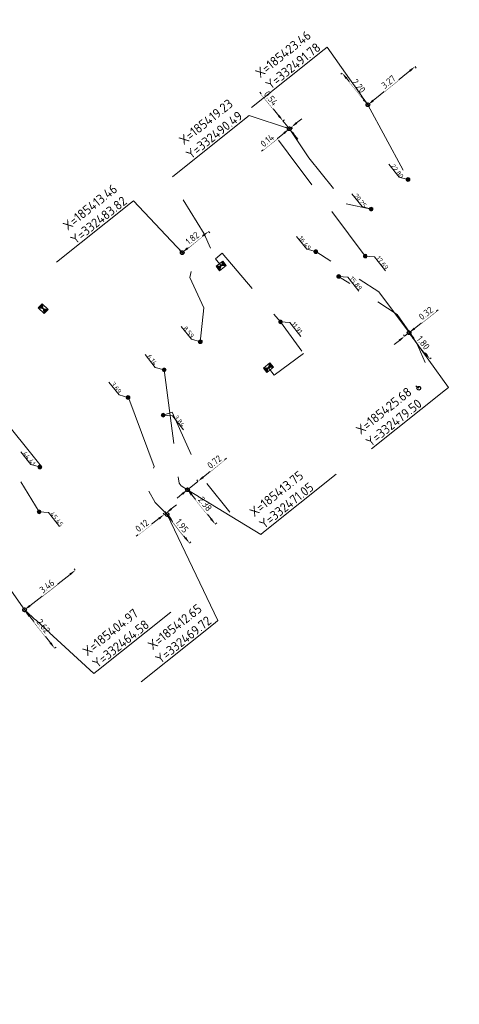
# Model space of a CAD drawing. Header units: inches. Extents: x 0 to 191500, y 0 to 342750.
# Tile 187 of 256: x 185405 to 185428, y 332443 to 332496. Entities that reach past the tile are written whole.
import ezdxf
from ezdxf import colors
from ezdxf.entities.mleader import LeaderData, LeaderLine
from ezdxf.math import Vec2, Vec3

# ---------------------------------------------------------------- set-up
doc = ezdxf.new("R2010")
doc.units = ezdxf.units.IN
doc.header["$MEASUREMENT"] = 0
for name, pattern in [('RI-GWA_HUISAANSLUITING', [23, 4, -1.8, 2.6, -1.8, 4.6, -1.8, 4.6, -1.8]), ('RI-HWA_HUISAANSLUITING', [4.8, 3, -1.8]), ('RI-HWA_KOLKAANSLUITING', [4.3, 2.5, -1.8])]:
    doc.linetypes.add(name, pattern=pattern)
doc.layers.get('0').update_dxf_attribs({"lineweight": 20})
doc.layers.get('DefPoints').update_dxf_attribs({"lineweight": 20})
for name, color, linetype, lineweight in [('ECW', 150, 'Continuous', 20), ('N-WE-RI-GWA-MAATVOERING-T25', 30, 'RI-GWA_HUISAANSLUITING', 20), ('N-WE-RI-GWA_HUISAANSLUITING_PVC_160-G', 30, 'RI-GWA_HUISAANSLUITING', 20), ('N-WE-RI-GWA_RIOOLPUT_ONTSTOPPINGSPUT-G', 30, 'Continuous', 20), ('N-WE-RI-HWA-MAATVOERING-T25', 151, 'Continuous', 20), ('N-WE-RI-HWA_HUISAANSLUITING_PVC_160-G', 150, 'RI-HWA_HUISAANSLUITING', 20), ('N-WE-RI-HWA_KOLK-S', 150, 'Continuous', 20), ('N-WE-RI-HWA_KOLKAANSLUITING_PVC_160-G', 150, 'RI-HWA_KOLKAANSLUITING', 20), ('N-WE-RI-INLAAT', 7, 'Continuous', 20), ('Tekst algemeen', 7, 'Continuous', 20)]:
    doc.layers.add(name, color=color, linetype=linetype, lineweight=lineweight)
doc.styles.add('NLCS-ISO-M100-T25', font='txt', dxfattribs={"height": 0.25})
doc.styles.add('NLCS-ISO-M200-T18', font='txt', dxfattribs={"height": 0.36})
doc.styles.add('NLCS-ISO-M200-T25', font='txt', dxfattribs={"height": 0.5})
doc.dimstyles.new('NLCS-M200-T18-PIJL_L2_H1', dxfattribs={"dimscale": 0.2, "dimtxt": 2.5, "dimasz": 1.8, "dimexe": 2, "dimexo": 2, "dimgap": 0.7, "dimtad": 1, "dimzin": 0, "dimdsep": 46, "dimtxsty": 'NLCS-ISO-M200-T18', "dimcen": 0, "dimdle": 2, "dimclrd": 256, "dimclre": 256, "dimclrt": 256, "dimadec": 1, "dimazin": 0, "dimtfac": 1, "dimtdec": 3, "dimtofl": 0, "dimtmove": 0, "dimatfit": 3, "dimfxl": 2, "dimfxlon": 1, "dimtfillclr": 256, "dimtolj": 1, "dimtzin": 0, "dimlwd": -1, "dimlwe": -1, "dimarcsym": 0})
doc.dimstyles.new('NLCS-M200-T25-OPENBOL_L0_H0', dxfattribs={"dimscale": 0.2, "dimtxt": 2.5, "dimasz": 1, "dimexe": 2, "dimexo": 0, "dimgap": 0.5, "dimtad": 1, "dimdec": 0, "dimzin": 0, "dimdsep": 46, "dimtxsty": 'NLCS-ISO-M200-T25', "dimblk": 'DOTBLANK', "dimcen": 2, "dimclrd": 256, "dimclre": 256, "dimclrt": 256, "dimadec": 0, "dimazin": 0, "dimtp": 1, "dimtm": 1, "dimtfac": 1, "dimtix": 1, "dimtofl": 0, "dimtmove": 1, "dimatfit": 3, "dimldrblk": 'DOTBLANK', "dimfxl": 1, "dimfxlon": 1, "dimtvp": 0.5, "dimtolj": 1, "dimtzin": 0, "dimlwd": -1, "dimlwe": -1, "dimarcsym": 0})
picture_1 = doc.add_image_def('image1.ecw', size_in_pixel=(220000, 285000))

# ---------------------------------------------------------------- blocks, each defined once
blk = doc.blocks.new('N-SRI-KOLK_STRAAT_450X300-SO')
h = blk.add_hatch(color=256)
h.dxf.hatch_style = 1
h.paths.add_polyline_path([(0, 0.75), (-1.125, 1.5), (-1.125, 0)])
h.paths.add_polyline_path([(1.125, 1.5), (0, 0.75), (1.125, 0)])
for p, q in [((-1.125, 0), (1.125, 1.5)), ((1.125, 0), (-1.125, 1.5))]:
    blk.add_line(p, q)
at = {"flags": 128}
blk.add_lwpolyline([(-1.125, 0), (1.125, 0), (1.125, 1.5), (-1.125, 1.5)], close=True, dxfattribs=at)
blk = doc.blocks.new('*D5187')
at = {"layer": 'DefPoints', "color": 0, "transparency": 16777216}
for p in [(185413.515, 332486.662), (185412.097, 332485.527)]:
    blk.add_point(p, dxfattribs=at)
at = {"layer": 'N-WE-RI-GWA-MAATVOERING-T25', "transparency": 16777216}
for p, q in [((185414.597, 332484.734), (185413.74, 332484.049)), ((185414.878, 332484.959), (185414.94, 332484.881)), ((185413.459, 332483.824), (185413.522, 332483.746))]:
    blk.add_line(p, q, dxfattribs=at)
for points in [[(185414.559, 332484.781), (185414.634, 332484.687), (185414.878, 332484.959)], [(185413.703, 332484.096), (185413.778, 332484.002), (185413.459, 332483.824)]]:
    blk.add_solid(points, dxfattribs=at)
at = {"layer": 'N-WE-RI-GWA-MAATVOERING-T25', "transparency": 16777216, "insert": (185414.006, 332484.594), "char_height": 0.36, "attachment_point": 5, "rotation": 38.6598, "style": 'NLCS-ISO-M200-T18', "bg_fill": 3, "box_fill_scale": 1.25, "bg_fill_color": 256, "bg_fill_true_color": 13158600, "bg_fill_transparency": 0}
blk.add_mtext('\\A1;1.82', dxfattribs=at)
at = {"layer": 'DefPoints', "color": 0, "transparency": 16777216}
blk.add_point((185413.459, 332483.824), dxfattribs=at)
blk = doc.blocks.new('*D5188')
at = {"layer": 'DefPoints', "color": 0, "transparency": 16777216}
for p in [(185418.888, 332490.91), (185418.888, 332490.91), (185419.23, 332490.488, 69.207)]:
    blk.add_point(p, dxfattribs=at)
at = {"layer": 'N-WE-RI-GWA-MAATVOERING-T25', "transparency": 16777216}
for p, q in [((185418.662, 332491.189), (185417.633, 332492.459)), ((185418.888, 332490.91), (185418.966, 332490.973)), ((185419.23, 332490.488), (185418.888, 332490.91)), ((185419.308, 332490.551), (185419.308, 332490.551)), ((185419.457, 332490.208), (185419.683, 332489.929))]:
    blk.add_line(p, q, dxfattribs=at)
for points in [[(185418.708, 332491.227), (185418.615, 332491.152), (185418.888, 332490.91)], [(185419.503, 332490.246), (185419.41, 332490.171), (185419.23, 332490.488)]]:
    blk.add_solid(points, dxfattribs=at)
at = {"layer": 'N-WE-RI-GWA-MAATVOERING-T25', "transparency": 16777216, "insert": (185418.236, 332492.128), "char_height": 0.36, "attachment_point": 5, "rotation": 309.0115, "style": 'NLCS-ISO-M200-T18', "bg_fill": 3, "box_fill_scale": 1.25, "bg_fill_color": 256, "bg_fill_true_color": 13158600, "bg_fill_transparency": 0}
blk.add_mtext('\\A1;0.54', dxfattribs=at)
blk = doc.blocks.new('*D5189')
at = {"layer": 'DefPoints', "color": 0, "transparency": 16777216}
for p in [(185418.888, 332490.91), (185419, 332491), (185419.23, 332490.488)]:
    blk.add_point(p, dxfattribs=at)
at = {"layer": 'N-WE-RI-GWA-MAATVOERING-T25', "transparency": 16777216}
for p, q in [((185419.621, 332490.805), (185419.901, 332491.032)), ((185419.342, 332490.578), (185419.23, 332490.488)), ((185419.23, 332490.488), (185419.293, 332490.41)), ((185419.342, 332490.578), (185419.405, 332490.501)), ((185418.95, 332490.261), (185417.734, 332489.276))]:
    blk.add_line(p, q, dxfattribs=at)
for points in [[(185419.584, 332490.852), (185419.659, 332490.758), (185419.342, 332490.578)], [(185418.913, 332490.308), (185418.988, 332490.215), (185419.23, 332490.488)]]:
    blk.add_solid(points, dxfattribs=at)
at = {"layer": 'N-WE-RI-GWA-MAATVOERING-T25', "transparency": 16777216, "insert": (185418.038, 332489.857), "char_height": 0.36, "attachment_point": 5, "rotation": 39.0115, "style": 'NLCS-ISO-M200-T18', "bg_fill": 3, "box_fill_scale": 1.25, "bg_fill_color": 256, "bg_fill_true_color": 13158600, "bg_fill_transparency": 0}
blk.add_mtext('\\A1;0.14', dxfattribs=at)
blk = doc.blocks.new('*D5190')
at = {"layer": 'DefPoints', "color": 0, "transparency": 16777216}
for p in [(185422.075, 332493.491), (185422.075, 332493.491), (185423.461, 332491.781, 68.72)]:
    blk.add_point(p, dxfattribs=at)
at = {"layer": 'N-WE-RI-GWA-MAATVOERING-T25', "transparency": 16777216}
for p, q in [((185422.075, 332493.491), (185421.998, 332493.428)), ((185423.234, 332492.061), (185422.302, 332493.212)), ((185423.383, 332491.718), (185423.383, 332491.718))]:
    blk.add_line(p, q, dxfattribs=at)
for points in [[(185422.349, 332493.249), (185422.255, 332493.174), (185422.075, 332493.491)], [(185423.281, 332492.098), (185423.188, 332492.023), (185423.461, 332491.781)]]:
    blk.add_solid(points, dxfattribs=at)
at = {"layer": 'N-WE-RI-GWA-MAATVOERING-T25', "transparency": 16777216, "insert": (185422.97, 332492.8), "char_height": 0.36, "attachment_point": 5, "rotation": 309.0115, "style": 'NLCS-ISO-M200-T18', "bg_fill": 3, "box_fill_scale": 1.25, "bg_fill_color": 256, "bg_fill_true_color": 13158600, "bg_fill_transparency": 0}
blk.add_mtext('\\A1;2.20', dxfattribs=at)
blk = doc.blocks.new('*D5191')
at = {"layer": 'DefPoints', "color": 0, "transparency": 16777216}
for p in [(185424.614, 332495.548), (185422.075, 332493.491), (185423.461, 332491.781)]:
    blk.add_point(p, dxfattribs=at)
at = {"layer": 'N-WE-RI-GWA-MAATVOERING-T25', "transparency": 16777216}
for p, q in [((185425.72, 332493.611), (185423.741, 332492.008)), ((185426, 332493.838), (185426.063, 332493.76)), ((185423.461, 332491.781), (185423.524, 332491.703))]:
    blk.add_line(p, q, dxfattribs=at)
for points in [[(185425.682, 332493.658), (185425.758, 332493.564), (185426, 332493.838)], [(185423.703, 332492.054), (185423.778, 332491.961), (185423.461, 332491.781)]]:
    blk.add_solid(points, dxfattribs=at)
at = {"layer": 'N-WE-RI-GWA-MAATVOERING-T25', "transparency": 16777216, "insert": (185424.567, 332493.011), "char_height": 0.36, "attachment_point": 5, "rotation": 39.0115, "style": 'NLCS-ISO-M200-T18', "bg_fill": 3, "box_fill_scale": 1.25, "bg_fill_color": 256, "bg_fill_true_color": 13158600, "bg_fill_transparency": 0}
blk.add_mtext('\\A1;3.27', dxfattribs=at)
blk = doc.blocks.new('*D5228')
at = {"layer": 'DefPoints', "color": 0, "transparency": 16777216}
for p in [(185404.975, 332464.58, 68.551), (185406.588, 332462.512), (185406.588, 332462.512)]:
    blk.add_point(p, dxfattribs=at)
at = {"layer": 'N-WE-RI-GWA-MAATVOERING-T25', "transparency": 16777216}
for p, q in [((185405.054, 332464.642), (185405.054, 332464.642)), ((185405.196, 332464.296), (185406.367, 332462.796)), ((185406.588, 332462.512), (185406.667, 332462.574))]:
    blk.add_line(p, q, dxfattribs=at)
for points in [[(185405.244, 332464.333), (185405.149, 332464.259), (185404.975, 332464.58)], [(185406.414, 332462.833), (185406.32, 332462.759), (185406.588, 332462.512)]]:
    blk.add_solid(points, dxfattribs=at)
at = {"layer": 'N-WE-RI-GWA-MAATVOERING-T25', "transparency": 16777216, "insert": (185405.987, 332463.706), "char_height": 0.36, "attachment_point": 5, "rotation": 307.9599, "style": 'NLCS-ISO-M200-T18', "bg_fill": 3, "box_fill_scale": 1.25, "bg_fill_color": 256, "bg_fill_true_color": 13158600, "bg_fill_transparency": 0}
blk.add_mtext('\\A1;2.62', dxfattribs=at)
blk = doc.blocks.new('*D5229')
at = {"layer": 'DefPoints', "color": 0, "transparency": 16777216}
for p in [(185404.975, 332464.58), (185409.317, 332464.641), (185406.588, 332462.512)]:
    blk.add_point(p, dxfattribs=at)
at = {"layer": 'N-WE-RI-GWA-MAATVOERING-T25', "transparency": 16777216}
for p, q in [((185407.42, 332466.488), (185405.259, 332464.802)), ((185407.704, 332466.709), (185407.642, 332466.788)), ((185404.975, 332464.58), (185404.913, 332464.659))]:
    blk.add_line(p, q, dxfattribs=at)
for points in [[(185407.383, 332466.535), (185407.457, 332466.44), (185407.704, 332466.709)], [(185405.222, 332464.849), (185405.296, 332464.754), (185404.975, 332464.58)]]:
    blk.add_solid(points, dxfattribs=at)
at = {"layer": 'N-WE-RI-GWA-MAATVOERING-T25', "transparency": 16777216, "insert": (185406.179, 332465.85), "char_height": 0.36, "attachment_point": 5, "rotation": 37.9599, "style": 'NLCS-ISO-M200-T18', "bg_fill": 3, "box_fill_scale": 1.25, "bg_fill_color": 256, "bg_fill_true_color": 13158600, "bg_fill_transparency": 0}
blk.add_mtext('\\A1;3.46', dxfattribs=at)
blk = doc.blocks.new('*D5230')
at = {"layer": 'DefPoints', "color": 0, "transparency": 16777216}
blk.add_point((185413.848, 332468.177), dxfattribs=at)
blk.add_point((185413.848, 332468.177), dxfattribs=at)
at = {"layer": 'N-WE-RI-GWA-MAATVOERING-T25', "transparency": 16777216}
for p, q in [((185412.727, 332469.776), (185412.727, 332469.777)), ((185412.869, 332469.431), (185413.627, 332468.461)), ((185413.848, 332468.177), (185413.927, 332468.238))]:
    blk.add_line(p, q, dxfattribs=at)
for points in [[(185412.917, 332469.468), (185412.822, 332469.394), (185412.648, 332469.715)], [(185413.674, 332468.497), (185413.58, 332468.424), (185413.848, 332468.177)]]:
    blk.add_solid(points, dxfattribs=at)
at = {"layer": 'N-WE-RI-GWA-MAATVOERING-T25', "transparency": 16777216, "insert": (185413.453, 332469.106), "char_height": 0.36, "attachment_point": 5, "rotation": 307.9644, "style": 'NLCS-ISO-M200-T18', "bg_fill": 3, "box_fill_scale": 1.25, "bg_fill_color": 256, "bg_fill_true_color": 13158600, "bg_fill_transparency": 0}
blk.add_mtext('\\A1;1.95', dxfattribs=at)
at = {"layer": 'DefPoints', "color": 0, "transparency": 16777216}
blk.add_point((185412.648, 332469.715, 68.598), dxfattribs=at)
blk = doc.blocks.new('*D5231')
at = {"layer": 'DefPoints', "color": 0, "transparency": 16777216}
for p in [(185412.589, 332469.79), (185413.75, 332468.1), (185413.848, 332468.177)]:
    blk.add_point(p, dxfattribs=at)
at = {"layer": 'N-WE-RI-GWA-MAATVOERING-T25', "transparency": 16777216}
for p, q in [((185412.873, 332470.012), (185413.157, 332470.233)), ((185412.491, 332469.713), (185412.43, 332469.792)), ((185412.589, 332469.79), (185412.491, 332469.713)), ((185412.589, 332469.79), (185412.528, 332469.869)), ((185412.207, 332469.492), (185410.986, 332468.539))]:
    blk.add_line(p, q, dxfattribs=at)
for points in [[(185412.17, 332469.539), (185412.244, 332469.445), (185412.491, 332469.713)], [(185412.836, 332470.059), (185412.91, 332469.964), (185412.589, 332469.79)]]:
    blk.add_solid(points, dxfattribs=at)
at = {"layer": 'N-WE-RI-GWA-MAATVOERING-T25', "transparency": 16777216, "insert": (185411.295, 332469.11), "char_height": 0.36, "attachment_point": 5, "rotation": 37.9644, "style": 'NLCS-ISO-M200-T18', "bg_fill": 3, "box_fill_scale": 1.25, "bg_fill_color": 256, "bg_fill_true_color": 13158600, "bg_fill_transparency": 0}
blk.add_mtext('\\A1;0.12', dxfattribs=at)
blk = doc.blocks.new('*D5232')
at = {"layer": 'DefPoints', "color": 0, "transparency": 16777216}
for p in [(185413.746, 332471.048, 68.462), (185415.239, 332469.197), (185415.239, 332469.197)]:
    blk.add_point(p, dxfattribs=at)
at = {"layer": 'N-WE-RI-GWA-MAATVOERING-T25', "transparency": 16777216}
for p, q in [((185413.824, 332471.111), (185413.824, 332471.111)), ((185413.972, 332470.768), (185415.013, 332469.478)), ((185415.239, 332469.197), (185415.317, 332469.26))]:
    blk.add_line(p, q, dxfattribs=at)
for points in [[(185414.019, 332470.805), (185413.925, 332470.73), (185413.746, 332471.048)], [(185415.06, 332469.515), (185414.966, 332469.44), (185415.239, 332469.197)]]:
    blk.add_solid(points, dxfattribs=at)
at = {"layer": 'N-WE-RI-GWA-MAATVOERING-T25', "transparency": 16777216, "insert": (185414.695, 332470.286), "char_height": 0.36, "attachment_point": 5, "rotation": 308.8935, "style": 'NLCS-ISO-M200-T18', "bg_fill": 3, "box_fill_scale": 1.25, "bg_fill_color": 256, "bg_fill_true_color": 13158600, "bg_fill_transparency": 0}
blk.add_mtext('\\A1;2.38', dxfattribs=at)
blk = doc.blocks.new('*D5233')
at = {"layer": 'DefPoints', "color": 0, "transparency": 16777216}
for p in [(185413.746, 332471.048), (185415.8, 332469.65), (185415.239, 332469.197)]:
    blk.add_point(p, dxfattribs=at)
at = {"layer": 'N-WE-RI-GWA-MAATVOERING-T25', "transparency": 16777216}
for p, q in [((185414.588, 332471.726), (185415.846, 332472.742)), ((185413.746, 332471.048), (185414.307, 332471.5)), ((185414.307, 332471.5), (185414.245, 332471.578)), ((185413.466, 332470.822), (185413.186, 332470.596)), ((185413.746, 332471.048), (185413.683, 332471.126))]:
    blk.add_line(p, q, dxfattribs=at)
for points in [[(185414.55, 332471.773), (185414.625, 332471.68), (185414.307, 332471.5)], [(185413.428, 332470.868), (185413.504, 332470.775), (185413.746, 332471.048)]]:
    blk.add_solid(points, dxfattribs=at)
at = {"layer": 'N-WE-RI-GWA-MAATVOERING-T25', "transparency": 16777216, "insert": (185415.194, 332472.549), "char_height": 0.36, "attachment_point": 5, "rotation": 38.8935, "style": 'NLCS-ISO-M200-T18', "bg_fill": 3, "box_fill_scale": 1.25, "bg_fill_color": 256, "bg_fill_true_color": 13158600, "bg_fill_transparency": 0}
blk.add_mtext('\\A1;0.72', dxfattribs=at)
blk = doc.blocks.new('*D5234')
at = {"layer": 'N-WE-RI-GWA-MAATVOERING-T25', "transparency": 16777216}
for p, q in [((185425.756, 332479.567), (185425.756, 332479.567)), ((185425.901, 332479.223), (185426.571, 332478.376)), ((185426.795, 332478.094), (185426.873, 332478.156))]:
    blk.add_line(p, q, dxfattribs=at)
for points in [[(185425.948, 332479.26), (185425.854, 332479.185), (185425.678, 332479.505)], [(185426.618, 332478.413), (185426.524, 332478.339), (185426.795, 332478.094)]]:
    blk.add_solid(points, dxfattribs=at)
at = {"layer": 'N-WE-RI-GWA-MAATVOERING-T25', "transparency": 16777216, "insert": (185426.44, 332478.961), "char_height": 0.36, "attachment_point": 5, "rotation": 308.3521, "style": 'NLCS-ISO-M200-T18', "bg_fill": 3, "box_fill_scale": 1.25, "bg_fill_color": 256, "bg_fill_true_color": 13158600, "bg_fill_transparency": 0}
blk.add_mtext('\\A1;1.80', dxfattribs=at)
at = {"layer": 'DefPoints', "color": 0, "transparency": 16777216}
for p in [(185425.678, 332479.505, 68.162), (185426.795, 332478.094), (185426.795, 332478.094)]:
    blk.add_point(p, dxfattribs=at)
blk = doc.blocks.new('*D5235')
at = {"layer": 'DefPoints', "color": 0, "transparency": 16777216}
for p in [(185425.685, 332479.511), (185426.55, 332477.9), (185426.8, 332478.097)]:
    blk.add_point(p, dxfattribs=at)
at = {"layer": 'N-WE-RI-GWA-MAATVOERING-T25', "transparency": 16777216}
for p, q in [((185425.968, 332479.734), (185427.238, 332480.735)), ((185425.435, 332479.314), (185425.373, 332479.392)), ((185425.435, 332479.314), (185425.685, 332479.511)), ((185425.685, 332479.511), (185425.623, 332479.589)), ((185425.153, 332479.091), (185424.87, 332478.868))]:
    blk.add_line(p, q, dxfattribs=at)
for points in [[(185425.931, 332479.781), (185426.005, 332479.687), (185425.685, 332479.511)], [(185425.115, 332479.138), (185425.19, 332479.044), (185425.435, 332479.314)]]:
    blk.add_solid(points, dxfattribs=at)
at = {"layer": 'N-WE-RI-GWA-MAATVOERING-T25', "transparency": 16777216, "insert": (185426.583, 332480.55), "char_height": 0.36, "attachment_point": 5, "rotation": 38.2534, "style": 'NLCS-ISO-M200-T18', "bg_fill": 3, "box_fill_scale": 1.25, "bg_fill_color": 256, "bg_fill_true_color": 13158600, "bg_fill_transparency": 0}
blk.add_mtext('\\A1;0.32', dxfattribs=at)
blk = doc.blocks.new('_DotBlank')
at = {"color": 0, "linetype": 'ByBlock', "lineweight": -2}
blk.add_line((-0.5, 0), (-1, 0), dxfattribs=at)
blk.add_circle((0, 0), 0.5, dxfattribs=at)
blk = doc.blocks.new('A$C2C270354')
h = blk.add_hatch(color=256)
h.dxf.hatch_style = 1
edge = h.paths.add_edge_path()
edge.add_arc((0, 0), 0.1, 0, 360)
blk.add_circle((0, 0), 0.1)

msp = doc.modelspace()

# ---------------------------------------------------------------- linework, layer by layer
at = {"layer": 'N-WE-RI-GWA-MAATVOERING-T25', "flags": 128}
for points, elevation in [([(185425.61758, 332487.75609), (185425.13675, 332487.89032), (185424.58847, 332488.57807)], 68.72), ([(185423.63247, 332486.16539), (185423.15164, 332486.29963), (185422.60336, 332486.98738)], 68.18), ([(185420.65173, 332483.87233), (185420.17091, 332484.00656), (185419.62263, 332484.69431)], 68.162), ([(185414.43809, 332479.01992), (185413.95726, 332479.15416), (185413.40898, 332479.84191)], 68.118), ([(185412.49412, 332477.50183), (185412.01329, 332477.63606), (185411.46501, 332478.32381)], 68.462), ([(185410.53964, 332476.02012), (185410.05881, 332476.15436), (185409.51053, 332476.84211)], 0.99725), ([(185405.79865, 332472.27407), (185405.31782, 332472.4083), (185404.76954, 332473.09605)], 0.99725)]:
    msp.add_lwpolyline(points, dxfattribs=dict(at, elevation=elevation))
at = {"layer": 'N-WE-RI-GWA_HUISAANSLUITING_PVC_160-G', "flags": 128}
for points, elevation in [([(185423.461, 332491.781), (185425.61758, 332487.75609)], 68.72), ([(185419.23, 332490.488), (185420.273, 332488.926), (185422.283, 332486.453)], 69.207), ([(185422.283, 332486.453), (185423.63247, 332486.16539)], 68.18), ([(185414.435, 332478.991), (185414.633, 332480.847), (185413.876, 332482.484), (185414.024, 332483.119), (185413.468, 332483.831)], 68.118), ([(185425.682, 332479.518), (185424.056, 332481.714), (185420.65173, 332483.87233)], 68.162), ([(185412.49412, 332477.50183), (185413.289, 332471.399), (185413.407, 332471.255), (185413.746, 332471.048), (185413.99553, 332470.86331)], 68.462), ([(185410.58926, 332475.95637), (185411.943, 332472.299), (185411.664, 332470.968)], 68.43), ([(185405.86094, 332472.32139), (185403.377, 332475.41)], 68.103), ([(185411.664, 332470.968), (185412.01, 332470.365), (185412.648, 332469.715), (185412.83159, 332469.52691)], 68.598), ([(185404.865, 332464.743), (185401.757, 332469.136)], 68.543), ([(185405.22, 332464.217), (185404.865, 332464.743)], 68.551)]:
    msp.add_lwpolyline(points, dxfattribs=dict(at, elevation=elevation))
at = {"layer": 'N-WE-RI-HWA-MAATVOERING-T25', "flags": 128}
for points, elevation in [([(185423.3189, 332483.63202), (185423.82217, 332483.59846), (185424.41096, 332482.84571)], 67.713), ([(185421.8842, 332482.53427), (185422.38747, 332482.50071), (185422.97626, 332481.74796)], 69.337), ([(185418.755, 332480.08647), (185419.25827, 332480.05291), (185419.84706, 332479.30016)], 135.821), ([(185412.43373, 332475.06296), (185412.937, 332475.02939), (185413.52579, 332474.27664)], 67.917), ([(185405.75498, 332469.85603), (185406.25825, 332469.82247), (185406.84704, 332469.06972)], 68.747)]:
    msp.add_lwpolyline(points, dxfattribs=dict(at, elevation=elevation))
at = {"layer": 'N-WE-RI-HWA_HUISAANSLUITING_PVC_160-G', "flags": 128}
for points, elevation in [([(185423.3189, 332483.63202), (185419.162, 332489.168), (185418.25, 332490.45), (185419, 332491)], 67.713), ([(185413.515, 332486.662), (185414.639, 332484.826), (185415.24452, 332483.49236)], 69.558), ([(185426.047, 332479.056), (185425.038, 332480.484), (185421.88, 332482.537)], 69.337), ([(185401.984, 332475.158), (185402.599, 332475.043), (185405.75498, 332469.85603)], 68.747), ([(185412.43373, 332475.06296), (185412.917, 332475.221), (185414.445, 332471.808), (185416.03376, 332469.83857)], 67.917)]:
    msp.add_lwpolyline(points, dxfattribs=dict(at, elevation=elevation))
msp.add_lwpolyline([(185426.55, 332477.9), (185426.047, 332479.056)], dxfattribs=at)
at = {"layer": 'N-WE-RI-HWA_KOLKAANSLUITING_PVC_160-G', "flags": 128}
for points in [[(185415.24452, 332483.49236), (185415.60495, 332483.78394)], [(185415.55993, 332483.1044), (185415.24452, 332483.49236)]]:
    msp.add_lwpolyline(points, dxfattribs=at)
for points, elevation in [([(185415.60495, 332483.78394), (185418.755, 332480.083), (185419.99772, 332478.38239)], 68.504), ([(185418.10545, 332477.61835), (185418.41713, 332477.22738), (185419.99772, 332478.38239)], 68.958)]:
    msp.add_lwpolyline(points, dxfattribs=dict(at, elevation=elevation))

# ---------------------------------------------------------------- block references
at = {"layer": 'N-WE-RI-HWA_KOLK-S', "xscale": 0.2, "yscale": 0.2, "zscale": 0.2}
for p, rotation in [((185415.46642, 332483.22169), 218.5621710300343), ((185406.08165, 332480.90626), 135), ((185418.01195, 332477.73564, 68.958), 218.5621710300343)]:
    msp.add_blockref('N-SRI-KOLK_STRAAT_450X300-SO', p, dxfattribs=dict(at, rotation=rotation))
at = {"layer": 'N-WE-RI-INLAAT', "rotation": 0.06357443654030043}
for p in [(185425.61758, 332487.75609, 0.99725), (185423.63247, 332486.16539, 68.18), (185420.65173, 332483.87233, 68.162), (185423.3189, 332483.63202, 67.713), (185421.8842, 332482.53427, 69.337), (185418.755, 332480.08647, 135.821), (185414.43809, 332479.01992, 68.118), (185412.49412, 332477.50183, 68.462), (185410.53964, 332476.02012, 0.99725), (185412.43373, 332475.06296, 67.917), (185405.79865, 332472.27407, 0.99725), (185405.75498, 332469.85603, 68.747)]:
    msp.add_blockref('A$C2C270354', p, dxfattribs=at)

# ---------------------------------------------------------------- texts
at = {"layer": 'N-WE-RI-GWA-MAATVOERING-T25', "style": 'NLCS-ISO-M100-T25'}
for s, p in [('22.80', (185424.67574, 332488.4686, 68.72)), ('20.25', (185422.69063, 332486.87791, 68.18)), ('16.49', (185419.7099, 332484.58484, 68.162)), ('8.59', (185413.49625, 332479.73244, 68.118)), ('6.14', (185411.55229, 332478.21434, 68.462)), ('3.69', (185409.5978, 332476.73264, 0.99725)), ('44,41', (185404.85681, 332472.98658, 0.99725))]:
    msp.add_text(s, height=0.25, rotation=308.56, dxfattribs=at).set_placement(p)
at = {"layer": 'N-WE-RI-HWA-MAATVOERING-T25', "style": 'NLCS-ISO-M100-T25'}
for s, p in [('17.69', (185423.88909, 332483.51308, 65.217)), ('15.89', (185422.45438, 332482.41533, 66.841)), ('11.91', (185419.32518, 332479.96753, 133.325)), ('3.84', (185413.00391, 332474.94401, 65.421)), ('45.45', (185406.32517, 332469.73709, 66.251))]:
    msp.add_text(s, height=0.25, rotation=308.56, dxfattribs=at).set_placement(p)
at = {"layer": 'Tekst algemeen', "char_height": 0.5, "rotation": 38.562171, "style": 'NLCS-ISO-M200-T25'}
for s, insert, attachment_point in [('X=185419.23\\PY=332490.49', (185416.76419, 332491.08887), 9), ('X=185413.46\\PY=332483.82', (185410.53642, 332486.50095), 9), ('X=185425.68\\PY=332479.50', (185423.59415, 332473.3359), 7), ('X=185413.75\\PY=332471.05', (185417.85852, 332468.91095), 7), ('X=185412.65\\PY=332469.72', (185415.08963, 332463.89382, 68.598), 9)]:
    msp.add_mtext(s, dxfattribs=dict(at, insert=insert, attachment_point=attachment_point))

# ---------------------------------------------------------------- pictures from other files: only their frames are drawn
at = {"layer": 'ECW'}
image = msp.add_image(picture_1, insert=(180500, 328500), size_in_units=(11000, 14250), dxfattribs=at)
image.dxf.flags = 7

# ---------------------------------------------------------------- leaders
at = {"layer": 'Tekst algemeen'}
msp.add_leader([(185426.19913, 332476.51285), (185426.10452, 332476.58767)], dimstyle='NLCS-M200-T25-OPENBOL_L0_H0', dxfattribs=at)

# ---------------------------------------------------------------- next in the draw order: dimensions: what is measured, and where the dimension line sits
at = {"layer": 'N-WE-RI-GWA-MAATVOERING-T25'}
for p1, p2, distance, picture, middle in [((185423.461, 332491.781, 68.72), (185422.07537, 332493.49141), 0, '*D5190', (185422.97021, 332492.79987)), ((185419.23, 332490.488, 69.207), (185418.88844, 332490.90962), 0, '*D5188', (185418.23617, 332492.12781)), ((185413.515, 332486.662), (185412.09651, 332485.52721), 2.18128, '*D5187', (185414.00597, 332484.59434)), ((185425.67788, 332479.505, 68.162), (185426.79464, 332478.09357), 0, '*D5234', (185426.44016, 332478.96061)), ((185412.648, 332469.715, 68.598), (185413.84831, 332468.17671), 0, '*D5230', (185413.45314, 332469.1058)), ((185404.97486, 332464.58022, 68.551), (185406.58827, 332462.51216), 0, '*D5228', (185405.98656, 332463.70612))]:
    dim = msp.add_aligned_dim(p1=p1, p2=p2, distance=distance, dimstyle='NLCS-M200-T18-PIJL_L2_H1', override={"dimexe": 0.5, "dimgap": 0.4, "dimdle": 0.5, "dimtofl": 1, "dimfxl": 0, "dimtfill": 1}, dxfattribs=at)
    dim.commit()
    dim.dimension.update_dxf_attribs({"geometry": picture, "text_midpoint": middle})

# ---------------------------------------------------------------- next in the draw order: linework, layer by layer
at = {"layer": 'N-WE-RI-GWA_RIOOLPUT_ONTSTOPPINGSPUT-G'}
for p, q in [((185413.554, 332483.86133, 68.118), (185413.37375, 332483.77467, 68.118)), ((185413.42055, 332483.90813, 68.118), (185413.50721, 332483.72787, 68.118))]:
    msp.add_line(p, q, dxfattribs=at)
msp.add_circle((185413.46388, 332483.818, 68.118), 0.1, dxfattribs=at)

# ---------------------------------------------------------------- next in the draw order: texts
at = {"layer": 'Tekst algemeen', "insert": (185420.96708, 332494.77445), "char_height": 0.5, "attachment_point": 9, "rotation": 38.562171, "style": 'NLCS-ISO-M200-T25'}
msp.add_mtext('X=185423.46\\PY=332491.78', dxfattribs=at)

# ---------------------------------------------------------------- next in the draw order: dimensions: what is measured, and where the dimension line sits
at = {"layer": 'N-WE-RI-GWA-MAATVOERING-T25'}
for p1, p2, distance, picture, middle in [((185424.614, 332495.548), (185422.07537, 332493.49141), 2.20124, '*D5191', (185424.56665, 332493.01132)), ((185419, 332491), (185418.88844, 332490.90962), 0.54261, '*D5189', (185418.03845, 332489.85732)), ((185426.55, 332477.9), (185426.80008, 332478.09717), 1.80034, '*D5235', (185426.58344, 332480.55007)), ((185409.317, 332464.641), (185406.58827, 332462.51216), -2.62297, '*D5229', (185406.1793, 332465.84963))]:
    dim = msp.add_aligned_dim(p1=p1, p2=p2, distance=distance, dimstyle='NLCS-M200-T18-PIJL_L2_H1', override={"dimexe": 0.5, "dimgap": 0.4, "dimdle": 0.5, "dimtofl": 1, "dimfxl": 0, "dimtfill": 1}, dxfattribs=at)
    dim.commit()
    dim.dimension.update_dxf_attribs({"geometry": picture, "text_midpoint": middle})
dim = msp.add_linear_dim(base=(185412.58938, 332469.79012), p1=(185413.75, 332468.1), p2=(185413.84831, 332468.17671), angle=37.964355, dimstyle='NLCS-M200-T18-PIJL_L2_H1', override={"dimexe": 0.5, "dimgap": 0.4, "dimdle": 0.5, "dimtofl": 1, "dimfxl": 0, "dimtfill": 1}, dxfattribs=at)
dim.commit()
dim.dimension.update_dxf_attribs({"geometry": '*D5231', "text_midpoint": (185411.4549, 332468.90491), "dimtype": 161})

# ---------------------------------------------------------------- next in the draw order: leaders
at = {"layer": 'Tekst algemeen', "annotation_type": 0, "has_hookline": 1, "hookline_direction": 1, "text_width": 5, "horizontal_direction": (0.781932, 0.623363, 0)}
msp.add_leader([(185413.46388, 332483.818), (185410.83333, 332486.60977), (185410.67695, 332486.48509)], dimstyle='NLCS-M200-T25-OPENBOL_L0_H0', dxfattribs=at)

# ---------------------------------------------------------------- next in the draw order: linework, layer by layer
at = {"layer": 'N-WE-RI-GWA_RIOOLPUT_ONTSTOPPINGSPUT-G'}
for p, q in [((185423.55113, 332491.82433, 68.72), (185423.37087, 332491.73767, 68.72)), ((185423.41767, 332491.87113, 68.72), (185423.50433, 332491.69087, 68.72)), ((185419.32013, 332490.53133, 69.207), (185419.13987, 332490.44467, 69.207)), ((185419.18667, 332490.57813, 69.207), (185419.27333, 332490.39787, 69.207)), ((185425.768, 332479.54833, 68.162), (185425.58775, 332479.46167, 68.162)), ((185425.63455, 332479.59513, 68.162), (185425.72121, 332479.41487, 68.162)), ((185412.73813, 332469.75833, 68.598), (185412.55787, 332469.67167, 68.598)), ((185412.60467, 332469.80513, 68.598), (185412.69133, 332469.62487, 68.598)), ((185405.06499, 332464.62355, 68.551), (185404.88474, 332464.53689, 68.551)), ((185404.93153, 332464.67034, 68.551), (185405.01819, 332464.49009, 68.551))]:
    msp.add_line(p, q, dxfattribs=at)
for centre in [(185423.461, 332491.781, 68.72), (185419.23, 332490.488, 69.207), (185425.67788, 332479.505, 68.162), (185412.648, 332469.715, 68.598), (185404.97486, 332464.58022, 68.551)]:
    msp.add_circle(centre, 0.1, dxfattribs=at)

# ---------------------------------------------------------------- next in the draw order: texts
at = {"layer": 'Tekst algemeen', "insert": (185408.87251, 332461.40876), "char_height": 0.5, "attachment_point": 7, "rotation": 38.562171, "style": 'NLCS-ISO-M200-T25'}
msp.add_mtext('X=185404.97\\PY=332464.58', dxfattribs=at)

# ---------------------------------------------------------------- next in the draw order: dimensions: what is measured, and where the dimension line sits
at = {"layer": 'N-WE-RI-GWA-MAATVOERING-T25'}
dim = msp.add_aligned_dim(p1=(185413.746, 332471.048, 68.462), p2=(185415.23892, 332469.19737), distance=0, dimstyle='NLCS-M200-T18-PIJL_L2_H1', override={"dimexe": 0.5, "dimgap": 0.4, "dimdle": 0.5, "dimtofl": 1, "dimfxl": 0, "dimtfill": 1}, dxfattribs=at)
dim.commit()
dim.dimension.update_dxf_attribs({"geometry": '*D5232', "text_midpoint": (185414.69482, 332470.28593)})

# ---------------------------------------------------------------- next in the draw order: leaders
at = {"layer": 'Tekst algemeen', "annotation_type": 0, "has_hookline": 1, "horizontal_direction": (0.781932, 0.623363, 0)}
for points, hookline_direction, text_width in [([(185423.461, 332491.781), (185421.264, 332494.88327), (185421.10761, 332494.7586)], 1, 4.90476), ([(185419.23, 332490.488), (185417.06111, 332491.19769), (185416.90472, 332491.07301)], 1, 4.97619), ([(185425.67788, 332479.505), (185427.80073, 332476.56153), (185427.64434, 332476.43686)], 1, 5), ([(185404.97486, 332464.58022), (185408.70027, 332461.14355), (185408.85665, 332461.26823)], 0, 5)]:
    msp.add_leader(points, dimstyle='NLCS-M200-T25-OPENBOL_L0_H0', dxfattribs=dict(at, hookline_direction=hookline_direction, text_width=text_width))

# ---------------------------------------------------------------- next in the draw order: dimensions: what is measured, and where the dimension line sits
at = {"layer": 'N-WE-RI-GWA-MAATVOERING-T25'}
dim = msp.add_linear_dim(base=(185413.74627, 332471.04767), p1=(185415.8, 332469.65), p2=(185415.23892, 332469.19737), angle=218.893515, dimstyle='NLCS-M200-T18-PIJL_L2_H1', override={"dimexe": 0.5, "dimgap": 0.4, "dimdle": 0.5, "dimtofl": 1, "dimfxl": 0, "dimtfill": 1}, dxfattribs=at)
dim.commit()
dim.dimension.update_dxf_attribs({"geometry": '*D5233', "text_midpoint": (185415.35696, 332472.34703), "dimtype": 161})

# ---------------------------------------------------------------- next in the draw order: linework, layer by layer
at = {"layer": 'N-WE-RI-GWA_RIOOLPUT_ONTSTOPPINGSPUT-G'}
for p, q in [((185413.83613, 332471.09133, 68.462), (185413.65587, 332471.00467, 68.462)), ((185413.70267, 332471.13813, 68.462), (185413.78933, 332470.95787, 68.462))]:
    msp.add_line(p, q, dxfattribs=at)
msp.add_circle((185413.746, 332471.048, 68.462), 0.1, dxfattribs=at)

# ---------------------------------------------------------------- next in the draw order: leaders
at = {"layer": 'Tekst algemeen', "annotation_type": 0, "has_hookline": 1, "horizontal_direction": (0.781932, 0.623363, 0)}
for points, hookline_direction, text_width in [([(185413.74633, 332471.04771), (185417.68628, 332468.64575), (185417.84267, 332468.77042)], 0, 4.90476), ([(185412.648, 332469.715, 68.598), (185415.38655, 332464.00264, 68.598), (185415.23016, 332463.87796, 68.598)], 1, 5)]:
    msp.add_leader(points, dimstyle='NLCS-M200-T25-OPENBOL_L0_H0', dxfattribs=dict(at, hookline_direction=hookline_direction, text_width=text_width))
at = {"layer": 'Tekst algemeen'}
ml = msp.add_multileader_mtext('Standard', dxfattribs=at)
ml.set_content('Grindkoffer', color=256)
ml.set_leader_properties()
ml.build(insert=Vec2(0, 0))
ml.multileader.update_dxf_attribs({"text_right_attachment_type": 6, "dogleg_length": 0.2, "arrow_head_size": 5})
ctx = ml.context
ctx.base_point, ctx.char_height, ctx.arrow_head_size, ctx.landing_gap_size, ctx.plane_origin, ctx.plane_x_axis, ctx.plane_y_axis = Vec3(185789.34017, 332982.33236), 0.5, 5, 0.2, Vec3(185787.00548, 332984.05412), Vec3(0.99520618, 0.0977991), Vec3(-0.0977991, 0.99520618)
ctx.right_attachment = 6
notes = []
notes.append((ctx, [(0, (0, 0, 0), (0, 0), (1, 0), 1, [])]))
ctx.mtext.insert, ctx.mtext.text_direction, ctx.mtext.rotation, ctx.mtext.flow_direction = Vec3(185789.51476, 332982.60072), Vec3(0.99520618, 0.0977991), 0.09795567, 5
for ctx, leaders in notes:
    for number, flags, end, landing, length, lines in leaders:
        leader = LeaderData()
        leader.index, (leader.has_last_leader_line, leader.has_dogleg_vector, leader.attachment_direction) = number, flags
        leader.last_leader_point, leader.dogleg_vector, leader.dogleg_length = Vec3(end), Vec3(landing), length
        for number, points, colour, breaks in lines:
            line = LeaderLine()
            line.index, line.vertices, line.color, line.breaks = number, Vec3.list(points), colors.encode_raw_color(colour), breaks
            leader.lines.append(line)
        ctx.leaders.append(leader)

doc.saveas('drawing.dxf')
